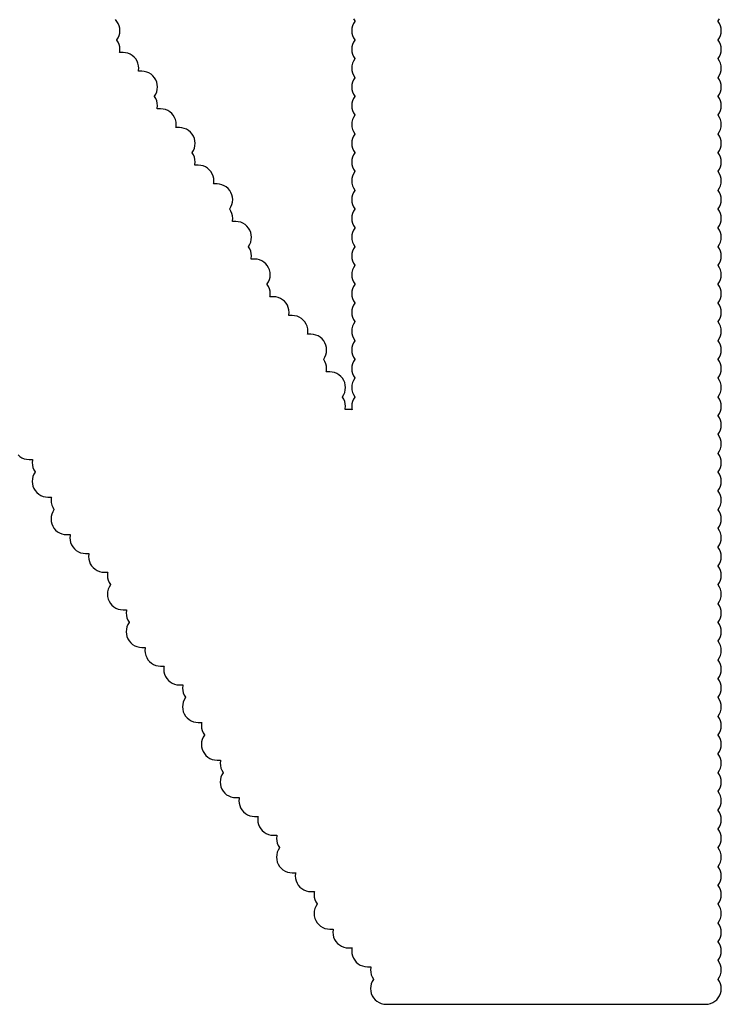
# Model space of a CAD drawing. Extents: x -0.28 to 1.53, y -0.26 to 1.53.
# Tile 29 of 45: x 1.2729 to 1.2953, y 1.4274 to 1.4588. Entities that reach past the tile are written whole.
import ezdxf

# ---------------------------------------------------------------- set-up
doc = ezdxf.new("R2010")
doc.units = 0
doc.header["$MEASUREMENT"] = 0
doc.layers.add('SLK-NS', color=7, linetype='CONTINUOUS')

msp = doc.modelspace()

# ---------------------------------------------------------------- linework, layer by layer
at = {"layer": 'SLK-NS'}
for points in [[(1.272846, 1.444946), (1.272906, 1.444895), (1.272973, 1.444854), (1.273045, 1.444824), (1.273122, 1.444806), (1.2732, 1.4448), (1.273311, 1.4448), (1.273306, 1.444778), (1.2733, 1.4447), (1.273306, 1.444622), (1.273324, 1.444545), (1.273354, 1.444473), (1.273395, 1.444406), (1.2734, 1.4444), (1.273395, 1.444394), (1.273354, 1.444327), (1.273324, 1.444255), (1.273306, 1.444178), (1.2733, 1.4441), (1.273306, 1.444022), (1.273324, 1.443945), (1.273354, 1.443873), (1.273395, 1.443806), (1.273446, 1.443746), (1.273506, 1.443695), (1.273573, 1.443654), (1.273645, 1.443624), (1.273722, 1.443606), (1.2738, 1.4436), (1.273911, 1.4436), (1.273906, 1.443578), (1.2739, 1.4435), (1.273906, 1.443422), (1.273924, 1.443345), (1.273954, 1.443273), (1.273995, 1.443206), (1.274, 1.4432), (1.273995, 1.443194), (1.273954, 1.443127), (1.273924, 1.443055), (1.273906, 1.442978), (1.2739, 1.4429), (1.273906, 1.442822), (1.273924, 1.442745), (1.273954, 1.442673), (1.273995, 1.442606), (1.274046, 1.442546), (1.274106, 1.442495), (1.274173, 1.442454), (1.274245, 1.442424), (1.274322, 1.442406), (1.2744, 1.4424), (1.274511, 1.4424), (1.274506, 1.442378), (1.2745, 1.4423), (1.274506, 1.442222), (1.274524, 1.442145), (1.274554, 1.442073), (1.274595, 1.442006), (1.274646, 1.441946), (1.274706, 1.441895), (1.274773, 1.441854), (1.274845, 1.441824), (1.274922, 1.441806), (1.275, 1.4418), (1.275111, 1.4418), (1.275106, 1.441778), (1.2751, 1.4417), (1.275106, 1.441622), (1.275124, 1.441545), (1.275154, 1.441473), (1.275195, 1.441406), (1.275246, 1.441346), (1.275306, 1.441295), (1.275373, 1.441254), (1.275445, 1.441224), (1.275522, 1.441206), (1.2756, 1.4412), (1.275711, 1.4412), (1.275706, 1.441178), (1.2757, 1.4411), (1.275706, 1.441022), (1.275724, 1.440945), (1.275754, 1.440873), (1.275795, 1.440806), (1.2758, 1.4408), (1.275795, 1.440794), (1.275754, 1.440727), (1.275724, 1.440655), (1.275706, 1.440578), (1.2757, 1.4405), (1.275706, 1.440422), (1.275724, 1.440345), (1.275754, 1.440273), (1.275795, 1.440206), (1.275846, 1.440146), (1.275906, 1.440095), (1.275973, 1.440054), (1.276045, 1.440024), (1.276122, 1.440006), (1.2762, 1.44), (1.276311, 1.44), (1.276306, 1.439978), (1.2763, 1.4399), (1.276306, 1.439822), (1.276324, 1.439745), (1.276354, 1.439673), (1.276395, 1.439606), (1.2764, 1.4396), (1.276395, 1.439594), (1.276354, 1.439527), (1.276324, 1.439455), (1.276306, 1.439378), (1.2763, 1.4393), (1.276306, 1.439222), (1.276324, 1.439145), (1.276354, 1.439073), (1.276395, 1.439006), (1.276446, 1.438946), (1.276506, 1.438895), (1.276573, 1.438854), (1.276645, 1.438824), (1.276722, 1.438806), (1.2768, 1.4388), (1.276911, 1.4388), (1.276906, 1.438778), (1.2769, 1.4387), (1.276906, 1.438622), (1.276924, 1.438545), (1.276954, 1.438473), (1.276995, 1.438406), (1.277046, 1.438346), (1.277106, 1.438295), (1.277173, 1.438254), (1.277245, 1.438224), (1.277322, 1.438206), (1.2774, 1.4382), (1.277511, 1.4382), (1.277506, 1.438178), (1.2775, 1.4381), (1.277506, 1.438022), (1.277524, 1.437945), (1.277554, 1.437873), (1.277595, 1.437806), (1.277646, 1.437746), (1.277706, 1.437695), (1.277773, 1.437654), (1.277845, 1.437624), (1.277922, 1.437606), (1.278, 1.4376), (1.278111, 1.4376), (1.278106, 1.437578), (1.2781, 1.4375), (1.278106, 1.437422), (1.278124, 1.437345), (1.278154, 1.437273), (1.278195, 1.437206), (1.2782, 1.4372), (1.278195, 1.437194), (1.278154, 1.437127), (1.278124, 1.437055), (1.278106, 1.436978), (1.2781, 1.4369), (1.278106, 1.436822), (1.278124, 1.436745), (1.278154, 1.436673), (1.278195, 1.436606), (1.278246, 1.436546), (1.278306, 1.436495), (1.278373, 1.436454), (1.278445, 1.436424), (1.278522, 1.436406), (1.2786, 1.4364), (1.278711, 1.4364), (1.278706, 1.436378), (1.2787, 1.4363), (1.278706, 1.436222), (1.278724, 1.436145), (1.278754, 1.436073), (1.278795, 1.436006), (1.2788, 1.436), (1.278795, 1.435994), (1.278754, 1.435927), (1.278724, 1.435855), (1.278706, 1.435778), (1.2787, 1.4357), (1.278706, 1.435622), (1.278724, 1.435545), (1.278754, 1.435473), (1.278795, 1.435406), (1.278846, 1.435346), (1.278906, 1.435295), (1.278973, 1.435254), (1.279045, 1.435224), (1.279122, 1.435206), (1.2792, 1.4352), (1.279311, 1.4352), (1.279306, 1.435178), (1.2793, 1.4351), (1.279306, 1.435022), (1.279324, 1.434945), (1.279354, 1.434873), (1.279395, 1.434806), (1.2794, 1.4348), (1.279395, 1.434794), (1.279354, 1.434727), (1.279324, 1.434655), (1.279306, 1.434578), (1.2793, 1.4345), (1.279306, 1.434422), (1.279324, 1.434345), (1.279354, 1.434273), (1.279395, 1.434206), (1.279446, 1.434146), (1.279506, 1.434095), (1.279573, 1.434054), (1.279645, 1.434024), (1.279722, 1.434006), (1.2798, 1.434), (1.279911, 1.434), (1.279906, 1.433978), (1.2799, 1.4339), (1.279906, 1.433822), (1.279924, 1.433745), (1.279954, 1.433673), (1.279995, 1.433606), (1.280046, 1.433546), (1.280106, 1.433495), (1.280173, 1.433454), (1.280245, 1.433424), (1.280322, 1.433406), (1.2804, 1.4334), (1.280511, 1.4334), (1.280506, 1.433378), (1.2805, 1.4333), (1.280506, 1.433222), (1.280524, 1.433145), (1.280554, 1.433073), (1.280595, 1.433006), (1.280646, 1.432946), (1.280706, 1.432895), (1.280773, 1.432854), (1.280845, 1.432824), (1.280922, 1.432806), (1.281, 1.4328), (1.281111, 1.4328), (1.281106, 1.432778), (1.2811, 1.4327), (1.281106, 1.432622), (1.281124, 1.432545), (1.281154, 1.432473), (1.281195, 1.432406), (1.2812, 1.4324), (1.281195, 1.432394), (1.281154, 1.432327), (1.281124, 1.432255), (1.281106, 1.432178), (1.2811, 1.4321), (1.281106, 1.432022), (1.281124, 1.431945), (1.281154, 1.431873), (1.281195, 1.431806), (1.281246, 1.431746), (1.281306, 1.431695), (1.281373, 1.431654), (1.281445, 1.431624), (1.281522, 1.431606), (1.2816, 1.4316), (1.281711, 1.4316), (1.281706, 1.431578), (1.2817, 1.4315), (1.281706, 1.431422), (1.281724, 1.431345), (1.281754, 1.431273), (1.281795, 1.431206), (1.281846, 1.431146), (1.281906, 1.431095), (1.281973, 1.431054), (1.282045, 1.431024), (1.282122, 1.431006), (1.2822, 1.431), (1.282311, 1.431), (1.282306, 1.430978), (1.2823, 1.4309), (1.282306, 1.430822), (1.282324, 1.430745), (1.282354, 1.430673), (1.282395, 1.430606), (1.2824, 1.4306), (1.282395, 1.430594), (1.282354, 1.430527), (1.282324, 1.430455), (1.282306, 1.430378), (1.2823, 1.4303), (1.282306, 1.430222), (1.282324, 1.430145), (1.282354, 1.430073), (1.282395, 1.430006), (1.282446, 1.429946), (1.282506, 1.429895), (1.282573, 1.429854), (1.282645, 1.429824), (1.282722, 1.429806), (1.2828, 1.4298), (1.282911, 1.4298), (1.282906, 1.429778), (1.2829, 1.4297), (1.282906, 1.429622), (1.282924, 1.429545), (1.282954, 1.429473), (1.282995, 1.429406), (1.283046, 1.429346), (1.283106, 1.429295), (1.283173, 1.429254), (1.283245, 1.429224), (1.283322, 1.429206), (1.2834, 1.4292), (1.283511, 1.4292), (1.283506, 1.429178), (1.2835, 1.4291), (1.283506, 1.429022), (1.283524, 1.428945), (1.283554, 1.428873), (1.283595, 1.428806), (1.283646, 1.428746), (1.283706, 1.428695), (1.283773, 1.428654), (1.283845, 1.428624), (1.283922, 1.428606), (1.284, 1.4286), (1.284111, 1.4286), (1.284106, 1.428578), (1.2841, 1.4285), (1.284106, 1.428422), (1.284124, 1.428345), (1.284154, 1.428273), (1.284195, 1.428206), (1.2842, 1.4282), (1.284195, 1.428194), (1.284154, 1.428127), (1.284124, 1.428055), (1.284106, 1.427978), (1.2841, 1.4279), (1.284106, 1.427822), (1.284124, 1.427745), (1.284154, 1.427673), (1.284195, 1.427606), (1.284246, 1.427546), (1.284306, 1.427495), (1.284373, 1.427454), (1.284445, 1.427424), (1.284522, 1.427406), (1.2846, 1.4274), (1.2948, 1.4274), (1.294878, 1.427406), (1.294955, 1.427424), (1.295027, 1.427454), (1.295094, 1.427495), (1.295154, 1.427546), (1.295205, 1.427606), (1.295246, 1.427673), (1.295276, 1.427745), (1.295294, 1.427822), (1.2953, 1.4279), (1.295294, 1.427978), (1.295276, 1.428055), (1.295246, 1.428127), (1.295205, 1.428194), (1.2952, 1.4282), (1.295205, 1.428206), (1.295246, 1.428273), (1.295276, 1.428345), (1.295294, 1.428422), (1.2953, 1.4285), (1.295294, 1.428578), (1.295276, 1.428655), (1.295246, 1.428727), (1.295205, 1.428794), (1.2952, 1.4288), (1.295205, 1.428806), (1.295246, 1.428873), (1.295276, 1.428945), (1.295294, 1.429022), (1.2953, 1.4291), (1.295294, 1.429178), (1.295276, 1.429255), (1.295246, 1.429327), (1.295205, 1.429394), (1.2952, 1.4294), (1.295205, 1.429406), (1.295246, 1.429473), (1.295276, 1.429545), (1.295294, 1.429622), (1.2953, 1.4297), (1.295294, 1.429778), (1.295276, 1.429855), (1.295246, 1.429927), (1.295205, 1.429994), (1.2952, 1.43), (1.295205, 1.430006), (1.295246, 1.430073), (1.295276, 1.430145), (1.295294, 1.430222), (1.2953, 1.4303), (1.295294, 1.430378), (1.295276, 1.430455), (1.295246, 1.430527), (1.295205, 1.430594), (1.2952, 1.4306), (1.295205, 1.430606), (1.295246, 1.430673), (1.295276, 1.430745), (1.295294, 1.430822), (1.2953, 1.4309), (1.295294, 1.430978), (1.295276, 1.431055), (1.295246, 1.431127), (1.295205, 1.431194), (1.2952, 1.4312), (1.295205, 1.431206), (1.295246, 1.431273), (1.295276, 1.431345), (1.295294, 1.431422), (1.2953, 1.4315), (1.295294, 1.431578), (1.295276, 1.431655), (1.295246, 1.431727), (1.295205, 1.431794), (1.2952, 1.4318), (1.295205, 1.431806), (1.295246, 1.431873), (1.295276, 1.431945), (1.295294, 1.432022), (1.2953, 1.4321), (1.295294, 1.432178), (1.295276, 1.432255), (1.295246, 1.432327), (1.295205, 1.432394), (1.2952, 1.4324), (1.295205, 1.432406), (1.295246, 1.432473), (1.295276, 1.432545), (1.295294, 1.432622), (1.2953, 1.4327), (1.295294, 1.432778), (1.295276, 1.432855), (1.295246, 1.432927), (1.295205, 1.432994), (1.2952, 1.433), (1.295205, 1.433006), (1.295246, 1.433073), (1.295276, 1.433145), (1.295294, 1.433222), (1.2953, 1.4333), (1.295294, 1.433378), (1.295276, 1.433455), (1.295246, 1.433527), (1.295205, 1.433594), (1.2952, 1.4336), (1.295205, 1.433606), (1.295246, 1.433673), (1.295276, 1.433745), (1.295294, 1.433822), (1.2953, 1.4339), (1.295294, 1.433978), (1.295276, 1.434055), (1.295246, 1.434127), (1.295205, 1.434194), (1.2952, 1.4342), (1.295205, 1.434206), (1.295246, 1.434273), (1.295276, 1.434345), (1.295294, 1.434422), (1.2953, 1.4345), (1.295294, 1.434578), (1.295276, 1.434655), (1.295246, 1.434727), (1.295205, 1.434794), (1.2952, 1.4348), (1.295205, 1.434806), (1.295246, 1.434873), (1.295276, 1.434945), (1.295294, 1.435022), (1.2953, 1.4351), (1.295294, 1.435178), (1.295276, 1.435255), (1.295246, 1.435327), (1.295205, 1.435394), (1.2952, 1.4354), (1.295205, 1.435406), (1.295246, 1.435473), (1.295276, 1.435545), (1.295294, 1.435622), (1.2953, 1.4357), (1.295294, 1.435778), (1.295276, 1.435855), (1.295246, 1.435927), (1.295205, 1.435994), (1.2952, 1.436), (1.295205, 1.436006), (1.295246, 1.436073), (1.295276, 1.436145), (1.295294, 1.436222), (1.2953, 1.4363), (1.295294, 1.436378), (1.295276, 1.436455), (1.295246, 1.436527), (1.295205, 1.436594), (1.2952, 1.4366), (1.295205, 1.436606), (1.295246, 1.436673), (1.295276, 1.436745), (1.295294, 1.436822), (1.2953, 1.4369), (1.295294, 1.436978), (1.295276, 1.437055), (1.295246, 1.437127), (1.295205, 1.437194), (1.2952, 1.4372), (1.295205, 1.437206), (1.295246, 1.437273), (1.295276, 1.437345), (1.295294, 1.437422), (1.2953, 1.4375), (1.295294, 1.437578), (1.295276, 1.437655), (1.295246, 1.437727), (1.295205, 1.437794), (1.2952, 1.4378), (1.295205, 1.437806), (1.295246, 1.437873), (1.295276, 1.437945), (1.295294, 1.438022), (1.2953, 1.4381), (1.295294, 1.438178), (1.295276, 1.438255), (1.295246, 1.438327), (1.295205, 1.438394), (1.2952, 1.4384), (1.295205, 1.438406), (1.295246, 1.438473), (1.295276, 1.438545), (1.295294, 1.438622), (1.2953, 1.4387), (1.295294, 1.438778), (1.295276, 1.438855), (1.295246, 1.438927), (1.295205, 1.438994), (1.2952, 1.439), (1.295205, 1.439006), (1.295246, 1.439073), (1.295276, 1.439145), (1.295294, 1.439222), (1.2953, 1.4393), (1.295294, 1.439378), (1.295276, 1.439455), (1.295246, 1.439527), (1.295205, 1.439594), (1.2952, 1.4396), (1.295205, 1.439606), (1.295246, 1.439673), (1.295276, 1.439745), (1.295294, 1.439822), (1.2953, 1.4399), (1.295294, 1.439978), (1.295276, 1.440055), (1.295246, 1.440127), (1.295205, 1.440194), (1.2952, 1.4402), (1.295205, 1.440206), (1.295246, 1.440273), (1.295276, 1.440345), (1.295294, 1.440422), (1.2953, 1.4405), (1.295294, 1.440578), (1.295276, 1.440655), (1.295246, 1.440727), (1.295205, 1.440794), (1.2952, 1.4408), (1.295205, 1.440806), (1.295246, 1.440873), (1.295276, 1.440945), (1.295294, 1.441022), (1.2953, 1.4411), (1.295294, 1.441178), (1.295276, 1.441255), (1.295246, 1.441327), (1.295205, 1.441394), (1.2952, 1.4414), (1.295205, 1.441406), (1.295246, 1.441473), (1.295276, 1.441545), (1.295294, 1.441622), (1.2953, 1.4417), (1.295294, 1.441778), (1.295276, 1.441855), (1.295246, 1.441927), (1.295205, 1.441994), (1.2952, 1.442), (1.295205, 1.442006), (1.295246, 1.442073), (1.295276, 1.442145), (1.295294, 1.442222), (1.2953, 1.4423), (1.295294, 1.442378), (1.295276, 1.442455), (1.295246, 1.442527), (1.295205, 1.442594), (1.2952, 1.4426), (1.295205, 1.442606), (1.295246, 1.442673), (1.295276, 1.442745), (1.295294, 1.442822), (1.2953, 1.4429), (1.295294, 1.442978), (1.295276, 1.443055), (1.295246, 1.443127), (1.295205, 1.443194), (1.2952, 1.4432), (1.295205, 1.443206), (1.295246, 1.443273), (1.295276, 1.443345), (1.295294, 1.443422), (1.2953, 1.4435), (1.295294, 1.443578), (1.295276, 1.443655), (1.295246, 1.443727), (1.295205, 1.443794), (1.2952, 1.4438), (1.295205, 1.443806), (1.295246, 1.443873), (1.295276, 1.443945), (1.295294, 1.444022), (1.2953, 1.4441), (1.295294, 1.444178), (1.295276, 1.444255), (1.295246, 1.444327), (1.295205, 1.444394), (1.2952, 1.4444), (1.295205, 1.444406), (1.295246, 1.444473), (1.295276, 1.444545), (1.295294, 1.444622), (1.2953, 1.4447), (1.295294, 1.444778), (1.295276, 1.444855), (1.295246, 1.444927), (1.295205, 1.444994), (1.2952, 1.445), (1.295205, 1.445006), (1.295246, 1.445073), (1.295276, 1.445145), (1.295294, 1.445222), (1.2953, 1.4453), (1.295294, 1.445378), (1.295276, 1.445455), (1.295246, 1.445527), (1.295205, 1.445594), (1.2952, 1.4456), (1.295205, 1.445606), (1.295246, 1.445673), (1.295276, 1.445745), (1.295294, 1.445822), (1.2953, 1.4459), (1.295294, 1.445978), (1.295276, 1.446055), (1.295246, 1.446127), (1.295205, 1.446194), (1.2952, 1.4462), (1.295205, 1.446206), (1.295246, 1.446273), (1.295276, 1.446345), (1.295294, 1.446422), (1.2953, 1.4465), (1.295294, 1.446578), (1.295276, 1.446655), (1.295246, 1.446727), (1.295205, 1.446794), (1.2952, 1.4468), (1.295205, 1.446806), (1.295246, 1.446873), (1.295276, 1.446945), (1.295294, 1.447022), (1.2953, 1.4471), (1.295294, 1.447178), (1.295276, 1.447255), (1.295246, 1.447327), (1.295205, 1.447394), (1.2952, 1.4474), (1.295205, 1.447406), (1.295246, 1.447473), (1.295276, 1.447545), (1.295294, 1.447622), (1.2953, 1.4477), (1.295294, 1.447778), (1.295276, 1.447855), (1.295246, 1.447927), (1.295205, 1.447994), (1.2952, 1.448), (1.295205, 1.448006), (1.295246, 1.448073), (1.295276, 1.448145), (1.295294, 1.448222), (1.2953, 1.4483), (1.295294, 1.448378), (1.295276, 1.448455), (1.295246, 1.448527), (1.295205, 1.448594), (1.2952, 1.4486), (1.295205, 1.448606), (1.295246, 1.448673), (1.295276, 1.448745), (1.295294, 1.448822), (1.2953, 1.4489), (1.295294, 1.448978), (1.295276, 1.449055), (1.295246, 1.449127), (1.295205, 1.449194), (1.2952, 1.4492), (1.295205, 1.449206), (1.295246, 1.449273), (1.295276, 1.449345), (1.295294, 1.449422), (1.2953, 1.4495), (1.295294, 1.449578), (1.295276, 1.449655), (1.295246, 1.449727), (1.295205, 1.449794), (1.2952, 1.4498), (1.295205, 1.449806), (1.295246, 1.449873), (1.295276, 1.449945), (1.295294, 1.450022), (1.2953, 1.4501), (1.295294, 1.450178), (1.295276, 1.450255), (1.295246, 1.450327), (1.295205, 1.450394), (1.2952, 1.4504), (1.295205, 1.450406), (1.295246, 1.450473), (1.295276, 1.450545), (1.295294, 1.450622), (1.2953, 1.4507), (1.295294, 1.450778), (1.295276, 1.450855), (1.295246, 1.450927), (1.295205, 1.450994), (1.2952, 1.451), (1.295205, 1.451006), (1.295246, 1.451073), (1.295276, 1.451145), (1.295294, 1.451222), (1.2953, 1.4513), (1.295294, 1.451378), (1.295276, 1.451455), (1.295246, 1.451527), (1.295205, 1.451594), (1.2952, 1.4516), (1.295205, 1.451606), (1.295246, 1.451673), (1.295276, 1.451745), (1.295294, 1.451822), (1.2953, 1.4519), (1.295294, 1.451978), (1.295276, 1.452055), (1.295246, 1.452127), (1.295205, 1.452194), (1.2952, 1.4522), (1.295205, 1.452206), (1.295246, 1.452273), (1.295276, 1.452345), (1.295294, 1.452422), (1.2953, 1.4525), (1.295294, 1.452578), (1.295276, 1.452655), (1.295246, 1.452727), (1.295205, 1.452794), (1.2952, 1.4528), (1.295205, 1.452806), (1.295246, 1.452873), (1.295276, 1.452945), (1.295294, 1.453022), (1.2953, 1.4531), (1.295294, 1.453178), (1.295276, 1.453255), (1.295246, 1.453327), (1.295205, 1.453394), (1.2952, 1.4534), (1.295205, 1.453406), (1.295246, 1.453473), (1.295276, 1.453545), (1.295294, 1.453622), (1.2953, 1.4537), (1.295294, 1.453778), (1.295276, 1.453855), (1.295246, 1.453927), (1.295205, 1.453994), (1.2952, 1.454), (1.295205, 1.454006), (1.295246, 1.454073), (1.295276, 1.454145), (1.295294, 1.454222), (1.2953, 1.4543), (1.295294, 1.454378), (1.295276, 1.454455), (1.295246, 1.454527), (1.295205, 1.454594), (1.2952, 1.4546), (1.295205, 1.454606), (1.295246, 1.454673), (1.295276, 1.454745), (1.295294, 1.454822), (1.2953, 1.4549), (1.295294, 1.454978), (1.295276, 1.455055), (1.295246, 1.455127), (1.295205, 1.455194), (1.2952, 1.4552), (1.295205, 1.455206), (1.295246, 1.455273), (1.295276, 1.455345), (1.295294, 1.455422), (1.2953, 1.4555), (1.295294, 1.455578), (1.295276, 1.455655), (1.295246, 1.455727), (1.295205, 1.455794), (1.2952, 1.4558), (1.295205, 1.455806), (1.295246, 1.455873), (1.295276, 1.455945), (1.295294, 1.456022), (1.2953, 1.4561), (1.295294, 1.456178), (1.295276, 1.456255), (1.295246, 1.456327), (1.295205, 1.456394), (1.2952, 1.4564), (1.295205, 1.456406), (1.295246, 1.456473), (1.295276, 1.456545), (1.295294, 1.456622), (1.2953, 1.4567), (1.295294, 1.456778), (1.295276, 1.456855), (1.295246, 1.456927), (1.295205, 1.456994), (1.2952, 1.457), (1.295205, 1.457006), (1.295246, 1.457073), (1.295276, 1.457145), (1.295294, 1.457222), (1.2953, 1.4573), (1.295294, 1.457378), (1.295276, 1.457455), (1.295246, 1.457527), (1.295205, 1.457594), (1.2952, 1.4576), (1.295205, 1.457606), (1.295246, 1.457673), (1.295276, 1.457745), (1.295294, 1.457822), (1.2953, 1.4579), (1.295294, 1.457978), (1.295276, 1.458055), (1.295246, 1.458127), (1.295205, 1.458194), (1.2952, 1.4582), (1.295205, 1.458206), (1.295246, 1.458273), (1.295276, 1.458345), (1.295294, 1.458422), (1.2953, 1.4585), (1.295294, 1.458578), (1.295276, 1.458655), (1.295246, 1.458727), (1.295205, 1.458794), (1.2952, 1.4588), (1.295205, 1.458806), (1.295246, 1.458873)], [(1.283554, 1.458873), (1.283595, 1.458806), (1.2836, 1.4588), (1.283595, 1.458794), (1.283554, 1.458727), (1.283524, 1.458655), (1.283506, 1.458578), (1.2835, 1.4585), (1.283506, 1.458422), (1.283524, 1.458345), (1.283554, 1.458273), (1.283595, 1.458206), (1.2836, 1.4582), (1.283595, 1.458194), (1.283554, 1.458127), (1.283524, 1.458055), (1.283506, 1.457978), (1.2835, 1.4579), (1.283506, 1.457822), (1.283524, 1.457745), (1.283554, 1.457673), (1.283595, 1.457606), (1.2836, 1.4576), (1.283595, 1.457594), (1.283554, 1.457527), (1.283524, 1.457455), (1.283506, 1.457378), (1.2835, 1.4573), (1.283506, 1.457222), (1.283524, 1.457145), (1.283554, 1.457073), (1.283595, 1.457006), (1.2836, 1.457), (1.283595, 1.456994), (1.283554, 1.456927), (1.283524, 1.456855), (1.283506, 1.456778), (1.2835, 1.4567), (1.283506, 1.456622), (1.283524, 1.456545), (1.283554, 1.456473), (1.283595, 1.456406), (1.2836, 1.4564), (1.283595, 1.456394), (1.283554, 1.456327), (1.283524, 1.456255), (1.283506, 1.456178), (1.2835, 1.4561), (1.283506, 1.456022), (1.283524, 1.455945), (1.283554, 1.455873), (1.283595, 1.455806), (1.2836, 1.4558), (1.283595, 1.455794), (1.283554, 1.455727), (1.283524, 1.455655), (1.283506, 1.455578), (1.2835, 1.4555), (1.283506, 1.455422), (1.283524, 1.455345), (1.283554, 1.455273), (1.283595, 1.455206), (1.2836, 1.4552), (1.283595, 1.455194), (1.283554, 1.455127), (1.283524, 1.455055), (1.283506, 1.454978), (1.2835, 1.4549), (1.283506, 1.454822), (1.283524, 1.454745), (1.283554, 1.454673), (1.283595, 1.454606), (1.2836, 1.4546), (1.283595, 1.454594), (1.283554, 1.454527), (1.283524, 1.454455), (1.283506, 1.454378), (1.2835, 1.4543), (1.283506, 1.454222), (1.283524, 1.454145), (1.283554, 1.454073), (1.283595, 1.454006), (1.2836, 1.454), (1.283595, 1.453994), (1.283554, 1.453927), (1.283524, 1.453855), (1.283506, 1.453778), (1.2835, 1.4537), (1.283506, 1.453622), (1.283524, 1.453545), (1.283554, 1.453473), (1.283595, 1.453406), (1.2836, 1.4534), (1.283595, 1.453394), (1.283554, 1.453327), (1.283524, 1.453255), (1.283506, 1.453178), (1.2835, 1.4531), (1.283506, 1.453022), (1.283524, 1.452945), (1.283554, 1.452873), (1.283595, 1.452806), (1.2836, 1.4528), (1.283595, 1.452794), (1.283554, 1.452727), (1.283524, 1.452655), (1.283506, 1.452578), (1.2835, 1.4525), (1.283506, 1.452422), (1.283524, 1.452345), (1.283554, 1.452273), (1.283595, 1.452206), (1.2836, 1.4522), (1.283595, 1.452194), (1.283554, 1.452127), (1.283524, 1.452055), (1.283506, 1.451978), (1.2835, 1.4519), (1.283506, 1.451822), (1.283524, 1.451745), (1.283554, 1.451673), (1.283595, 1.451606), (1.2836, 1.4516), (1.283595, 1.451594), (1.283554, 1.451527), (1.283524, 1.451455), (1.283506, 1.451378), (1.2835, 1.4513), (1.283506, 1.451222), (1.283524, 1.451145), (1.283554, 1.451073), (1.283595, 1.451006), (1.2836, 1.451), (1.283595, 1.450994), (1.283554, 1.450927), (1.283524, 1.450855), (1.283506, 1.450778), (1.2835, 1.4507), (1.283506, 1.450622), (1.283524, 1.450545), (1.283554, 1.450473), (1.283595, 1.450406), (1.2836, 1.4504), (1.283595, 1.450394), (1.283554, 1.450327), (1.283524, 1.450255), (1.283506, 1.450178), (1.2835, 1.4501), (1.283506, 1.450022), (1.283524, 1.449945), (1.283554, 1.449873), (1.283595, 1.449806), (1.2836, 1.4498), (1.283595, 1.449794), (1.283554, 1.449727), (1.283524, 1.449655), (1.283506, 1.449578), (1.2835, 1.4495), (1.283506, 1.449422), (1.283524, 1.449345), (1.283554, 1.449273), (1.283595, 1.449206), (1.2836, 1.4492), (1.283595, 1.449194), (1.283554, 1.449127), (1.283524, 1.449055), (1.283506, 1.448978), (1.2835, 1.4489), (1.283506, 1.448822), (1.283524, 1.448745), (1.283554, 1.448673), (1.283595, 1.448606), (1.2836, 1.4486), (1.283595, 1.448594), (1.283554, 1.448527), (1.283524, 1.448455), (1.283506, 1.448378), (1.2835, 1.4483), (1.283506, 1.448222), (1.283524, 1.448145), (1.283554, 1.448073), (1.283595, 1.448006), (1.2836, 1.448), (1.283595, 1.447994), (1.283554, 1.447927), (1.283524, 1.447855), (1.283506, 1.447778), (1.2835, 1.4477), (1.283506, 1.447622), (1.283524, 1.447545), (1.283554, 1.447473), (1.283595, 1.447406), (1.2836, 1.4474), (1.283595, 1.447394), (1.283554, 1.447327), (1.283524, 1.447255), (1.283506, 1.447178), (1.2835, 1.4471), (1.283506, 1.447022), (1.283524, 1.446945), (1.283554, 1.446873), (1.283595, 1.446806), (1.2836, 1.4468), (1.283595, 1.446794), (1.283554, 1.446727), (1.283524, 1.446655), (1.283506, 1.446578), (1.2835, 1.4465), (1.283506, 1.446422), (1.283515, 1.446385), (1.283478, 1.446394), (1.2834, 1.4464), (1.283289, 1.4464), (1.283294, 1.446422), (1.2833, 1.4465), (1.283294, 1.446578), (1.283276, 1.446655), (1.283246, 1.446727), (1.283205, 1.446794), (1.2832, 1.4468), (1.283205, 1.446806), (1.283246, 1.446873), (1.283276, 1.446945), (1.283294, 1.447022), (1.2833, 1.4471), (1.283294, 1.447178), (1.283276, 1.447255), (1.283246, 1.447327), (1.283205, 1.447394), (1.283154, 1.447454), (1.283094, 1.447505), (1.283027, 1.447546), (1.282955, 1.447576), (1.282878, 1.447594), (1.2828, 1.4476), (1.282689, 1.4476), (1.282694, 1.447622), (1.2827, 1.4477), (1.282694, 1.447778), (1.282676, 1.447855), (1.282646, 1.447927), (1.282605, 1.447994), (1.2826, 1.448), (1.282605, 1.448006), (1.282646, 1.448073), (1.282676, 1.448145), (1.282694, 1.448222), (1.2827, 1.4483), (1.282694, 1.448378), (1.282676, 1.448455), (1.282646, 1.448527), (1.282605, 1.448594), (1.282554, 1.448654), (1.282494, 1.448705), (1.282427, 1.448746), (1.282355, 1.448776), (1.282278, 1.448794), (1.2822, 1.4488), (1.282089, 1.4488), (1.282094, 1.448822), (1.2821, 1.4489), (1.282094, 1.448978), (1.282076, 1.449055), (1.282046, 1.449127), (1.282005, 1.449194), (1.281954, 1.449254), (1.281894, 1.449305), (1.281827, 1.449346), (1.281755, 1.449376), (1.281678, 1.449394), (1.2816, 1.4494), (1.281489, 1.4494), (1.281494, 1.449422), (1.2815, 1.4495), (1.281494, 1.449578), (1.281476, 1.449655), (1.281446, 1.449727), (1.281405, 1.449794), (1.281354, 1.449854), (1.281294, 1.449905), (1.281227, 1.449946), (1.281155, 1.449976), (1.281078, 1.449994), (1.281, 1.45), (1.280889, 1.45), (1.280894, 1.450022), (1.2809, 1.4501), (1.280894, 1.450178), (1.280876, 1.450255), (1.280846, 1.450327), (1.280805, 1.450394), (1.2808, 1.4504), (1.280805, 1.450406), (1.280846, 1.450473), (1.280876, 1.450545), (1.280894, 1.450622), (1.2809, 1.4507), (1.280894, 1.450778), (1.280876, 1.450855), (1.280846, 1.450927), (1.280805, 1.450994), (1.280754, 1.451054), (1.280694, 1.451105), (1.280627, 1.451146), (1.280555, 1.451176), (1.280478, 1.451194), (1.2804, 1.4512), (1.280289, 1.4512), (1.280294, 1.451222), (1.2803, 1.4513), (1.280294, 1.451378), (1.280276, 1.451455), (1.280246, 1.451527), (1.280205, 1.451594), (1.2802, 1.4516), (1.280205, 1.451606), (1.280246, 1.451673), (1.280276, 1.451745), (1.280294, 1.451822), (1.2803, 1.4519), (1.280294, 1.451978), (1.280276, 1.452055), (1.280246, 1.452127), (1.280205, 1.452194), (1.280154, 1.452254), (1.280094, 1.452305), (1.280027, 1.452346), (1.279955, 1.452376), (1.279878, 1.452394), (1.2798, 1.4524), (1.279689, 1.4524), (1.279694, 1.452422), (1.2797, 1.4525), (1.279694, 1.452578), (1.279676, 1.452655), (1.279646, 1.452727), (1.279605, 1.452794), (1.2796, 1.4528), (1.279605, 1.452806), (1.279646, 1.452873), (1.279676, 1.452945), (1.279694, 1.453022), (1.2797, 1.4531), (1.279694, 1.453178), (1.279676, 1.453255), (1.279646, 1.453327), (1.279605, 1.453394), (1.279554, 1.453454), (1.279494, 1.453505), (1.279427, 1.453546), (1.279355, 1.453576), (1.279278, 1.453594), (1.2792, 1.4536), (1.279089, 1.4536), (1.279094, 1.453622), (1.2791, 1.4537), (1.279094, 1.453778), (1.279076, 1.453855), (1.279046, 1.453927), (1.279005, 1.453994), (1.278954, 1.454054), (1.278894, 1.454105), (1.278827, 1.454146), (1.278755, 1.454176), (1.278678, 1.454194), (1.2786, 1.4542), (1.278489, 1.4542), (1.278494, 1.454222), (1.2785, 1.4543), (1.278494, 1.454378), (1.278476, 1.454455), (1.278446, 1.454527), (1.278405, 1.454594), (1.2784, 1.4546), (1.278405, 1.454606), (1.278446, 1.454673), (1.278476, 1.454745), (1.278494, 1.454822), (1.2785, 1.4549), (1.278494, 1.454978), (1.278476, 1.455055), (1.278446, 1.455127), (1.278405, 1.455194), (1.278354, 1.455254), (1.278294, 1.455305), (1.278227, 1.455346), (1.278155, 1.455376), (1.278078, 1.455394), (1.278, 1.4554), (1.277889, 1.4554), (1.277894, 1.455422), (1.2779, 1.4555), (1.277894, 1.455578), (1.277876, 1.455655), (1.277846, 1.455727), (1.277805, 1.455794), (1.277754, 1.455854), (1.277694, 1.455905), (1.277627, 1.455946), (1.277555, 1.455976), (1.277478, 1.455994), (1.2774, 1.456), (1.277289, 1.456), (1.277294, 1.456022), (1.2773, 1.4561), (1.277294, 1.456178), (1.277276, 1.456255), (1.277246, 1.456327), (1.277205, 1.456394), (1.2772, 1.4564), (1.277205, 1.456406), (1.277246, 1.456473), (1.277276, 1.456545), (1.277294, 1.456622), (1.2773, 1.4567), (1.277294, 1.456778), (1.277276, 1.456855), (1.277246, 1.456927), (1.277205, 1.456994), (1.277154, 1.457054), (1.277094, 1.457105), (1.277027, 1.457146), (1.276955, 1.457176), (1.276878, 1.457194), (1.2768, 1.4572), (1.276689, 1.4572), (1.276694, 1.457222), (1.2767, 1.4573), (1.276694, 1.457378), (1.276676, 1.457455), (1.276646, 1.457527), (1.276605, 1.457594), (1.276554, 1.457654), (1.276494, 1.457705), (1.276427, 1.457746), (1.276355, 1.457776), (1.276278, 1.457794), (1.2762, 1.4578), (1.276089, 1.4578), (1.276094, 1.457822), (1.2761, 1.4579), (1.276094, 1.457978), (1.276076, 1.458055), (1.276046, 1.458127), (1.276005, 1.458194), (1.276, 1.4582), (1.276005, 1.458206), (1.276046, 1.458273), (1.276076, 1.458345), (1.276094, 1.458422), (1.2761, 1.4585), (1.276094, 1.458578), (1.276076, 1.458655), (1.276046, 1.458727), (1.276005, 1.458794), (1.275954, 1.458854)]]:
    msp.add_lwpolyline(points, dxfattribs=at)

doc.saveas('drawing.dxf')
